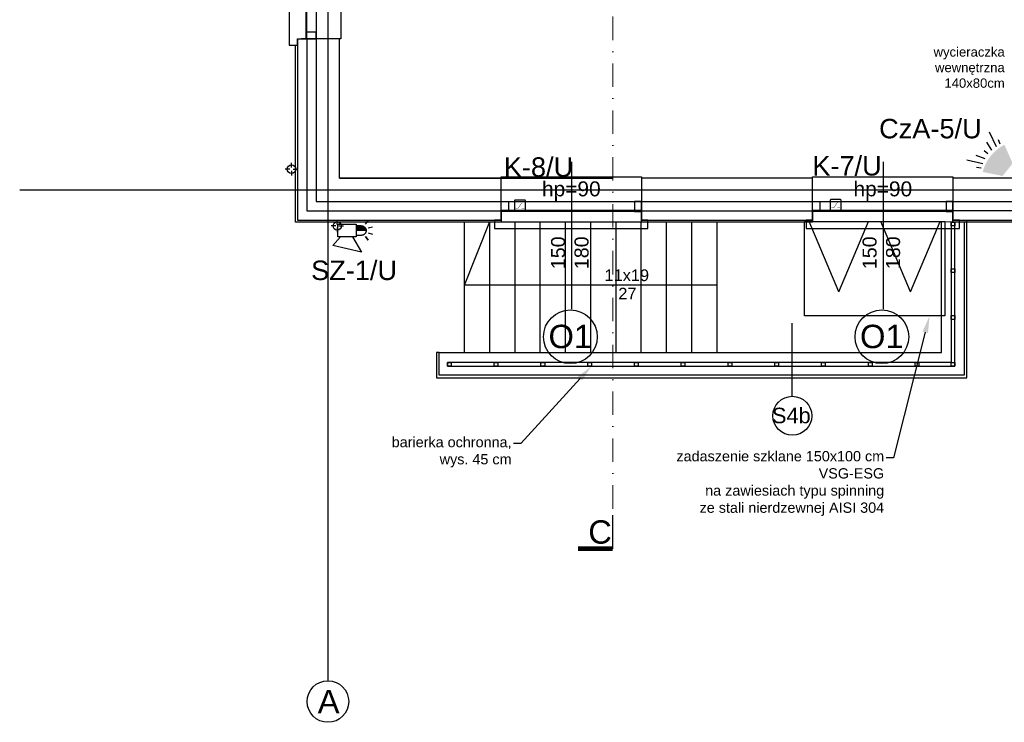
# Model space of a CAD drawing. Header units: millimetres. Extents: x -7023 to 53801, y 9849 to 33561.
# Tile 239 of 256: x 10554 to 11607, y 23263 to 24014. Entities that reach past the tile are written whole.
import ezdxf
from ezdxf.enums import TextEntityAlignment as Align

# ---------------------------------------------------------------- set-up
doc = ezdxf.new("R2010")
doc.units = ezdxf.units.MM
doc.linetypes.add('DASHDOT', pattern=[1, 0.5, -0.25, 0, -0.25])
doc.layers.get('0').update_dxf_attribs({"lineweight": 9})
doc.layers.add('.IE_podklad', color=252, linetype='Continuous')
doc.layers.add('IE_SSWiN', color=86, linetype='Continuous')
doc.styles.add('Arial', font='arial.ttf', dxfattribs={"height": 125})
doc.styles.add('Opisowy', font='arial.ttf')
doc.styles.get("Standard").update_dxf_attribs({"font": 'arial.ttf'})
doc.linetypes.add('ZIGZAG', pattern='A,0.00254,-5.08,[131,ltypeshp.shx,S=5.08,R=0,X=-5.08,Y=0],-10.16,[131,ltypeshp.shx,S=5.08,R=180,X=5.08,Y=0],-5.08', length=20.32254)

# ---------------------------------------------------------------- blocks, each defined once
blk = doc.blocks.new('AAT_KONTRKTRON')
blk.add_lwpolyline([(1, -8.3), (18.4, -8.3, 0.414214), (19.6, -7.1), (19.6, 10.4, 0.414214), (18.4, 11.6), (1, 11.6, 0.414214), (-0.2, 10.4), (-0.2, -7.1, 0.414214)], format="xyb", close=True)
at = {"const_width": 0.661}
for points in [[(1.8, -3), (6.4, -3), (13, 6.9)], [(13, -3), (17.7, -3)]]:
    blk.add_lwpolyline(points, dxfattribs=at)
blk = doc.blocks.new('AAT_SYGN.OPT.AKU')
blk.add_hatch(color=256).paths.add_polyline_path([(6.3, 18.5), (6.3, 28.7), (6.1, 28.7), (5.6, 28.6), (5.1, 28.5), (4.7, 28.3), (4.3, 28.1), (4, 27.9), (3.6, 27.7), (3.3, 27.4), (2.9, 27.1), (2.6, 26.6), (2.3, 26.2), (2.1, 25.8), (1.9, 25.4), (1.8, 25), (1.7, 24.6), (1.7, 24.3), (1.7, 23.8), (1.7, 18.5)])
for points in [[(0.1, 28.1), (-3.5, 30.7)], [(3.9, 30.9), (2.6, 35.1)], [(8.7, 30.9), (10.1, 35.1)], [(1.7, 23.8), (1.7, 24.3), (1.7, 24.6), (1.8, 25), (1.9, 25.4), (2.1, 25.8), (2.3, 26.2), (2.6, 26.6), (2.9, 27.1), (3.3, 27.4), (3.6, 27.7), (4, 27.9), (4.3, 28.1), (4.7, 28.3), (5.1, 28.5), (5.6, 28.6), (6.1, 28.7), (6.6, 28.7), (6.9, 28.7), (7.4, 28.6), (7.7, 28.5), (8.1, 28.4), (8.5, 28.3), (8.8, 28.1), (9.1, 28), (9.4, 27.8), (9.6, 27.6), (9.8, 27.5), (10, 27.3), (10.3, 26.9), (10.5, 26.7), (10.7, 26.4), (10.9, 26.1), (11.1, 25.8), (11.2, 25.3), (11.3, 25.1), (11.4, 24.7), (11.4, 24.4), (11.5, 24.1), (11.5, 23.8)], [(1.7, 23.8), (1.7, 18.5)], [(6.3, 18.5), (6.3, 28.7)], [(11.5, 23.8), (11.5, 18.5)], [(13.1, 14.7), (28.7, 24), (21.7, -5.1), (13.1, 2.5)]]:
    blk.add_lwpolyline(points)
for points in [[(12.6, 28.1), (16.2, 30.7)], [(0, 18.5), (13.1, 18.5), (13.1, 0), (0, 0)]]:
    blk.add_lwpolyline(points, close=True)
blk = doc.blocks.new('A$C532745CC')
at = {"layer": 'IE_SSWiN'}
blk.add_hatch(color=256, dxfattribs=at).paths.add_polyline_path([(3.505, 1.286), (4.076, 3.032), (3.05, 4.069), (1.298, 3.515, 0.211193)])
for p, q in [((1.409, 2.796), (0, 2.308)), ((1.197, 3.146), (0.789, 3.053)), ((1.658, 2.35), (0.882, 1.988)), ((1.941, 1.944), (1.636, 1.643)), ((2.344, 1.657), (1.974, 0.885)), ((2.787, 1.404), (2.284, 0)), ((3.135, 1.188), (3.037, 0.781))]:
    blk.add_line(p, q, dxfattribs=at)

msp = doc.modelspace()

# ---------------------------------------------------------------- linework, layer by layer
at = {"layer": '.IE_podklad', "ltscale": 25}
for p, q in [((10883.6, 25399.2), (10883.6, 23307.1)), ((10554.1, 23831.9), (13853.1, 23831.9))]:
    msp.add_line(p, q, dxfattribs=at)
at = {"layer": '.IE_podklad'}
for p, q in [((10851.1, 23993.4), (10851.1, 23799.4)), ((10871.1, 23993.4), (10871.1, 23819.4)), ((10896.1, 23993.4), (10871.1, 23993.4)), ((10896.1, 23844.4), (10896.1, 23993.4)), ((10849.1, 23797.4), (10849.1, 23986.4)), ((11068.7, 23844.4), (10896.1, 23844.4)), ((10896.1, 23844.4), (11188, 23844.4)), ((11068.7, 23819.4), (11068.7, 23844.4)), ((11401.7, 23844.4), (11218.7, 23844.4)), ((11218.7, 23844.4), (11218.7, 23819.4)), ((11401.7, 23819.4), (11401.7, 23844.4)), ((11617.1, 23844.4), (11551.7, 23844.4)), ((11551.7, 23844.4), (11551.7, 23819.4)), ((10871.1, 23819.4), (11068.7, 23819.4)), ((11068.7, 23799.4), (11068.7, 23819.4)), ((11218.7, 23819.4), (11401.7, 23819.4)), ((11218.7, 23819.4), (11218.7, 23799.4)), ((11401.7, 23799.4), (11401.7, 23819.4)), ((11551.7, 23819.4), (11642.1, 23819.4)), ((11551.7, 23819.4), (11551.7, 23799.4)), ((10851.1, 23799.4), (11068.7, 23799.4)), ((11068.7, 23799.4), (11068.7, 23797.4)), ((11218.7, 23799.4), (11401.7, 23799.4)), ((11218.7, 23797.4), (11218.7, 23799.4)), ((11401.7, 23799.4), (11401.7, 23797.4)), ((11551.7, 23799.4), (11642.1, 23799.4)), ((11551.7, 23797.4), (11551.7, 23799.4)), ((11566.6, 23630.9), (11566.6, 23799.4)), ((10851.1, 23797.4), (10849.1, 23797.4)), ((11068.7, 23797.4), (10851.1, 23797.4)), ((11029.6, 23730.1), (11056.6, 23797.9)), ((11029.6, 23657.9), (11029.6, 23797.9)), ((11299.6, 23797.4), (11029.6, 23797.4)), ((11056.6, 23657.9), (11056.6, 23797.9)), ((11083.6, 23657.9), (11083.6, 23797.9)), ((11110.6, 23657.9), (11110.6, 23797.9)), ((11137.6, 23657.9), (11137.6, 23797.9)), ((11164.6, 23657.9), (11164.6, 23797.9)), ((11191.6, 23657.9), (11191.6, 23797.9)), ((11218.6, 23657.9), (11218.6, 23797.9)), ((11401.7, 23797.4), (11218.7, 23797.4)), ((11245.6, 23657.9), (11245.6, 23797.9)), ((11272.6, 23657.9), (11272.6, 23797.9)), ((11299.6, 23657.9), (11299.6, 23797.9)), ((11393.1, 23797.9), (11543.1, 23797.9)), ((11393.1, 23697), (11393.1, 23797.9)), ((11429.8, 23722.9), (11398.1, 23797.9)), ((11429.8, 23722.9), (11461.6, 23797.9)), ((11506.3, 23722.9), (11474.5, 23797.9)), ((11506.3, 23722.9), (11538.1, 23797.9)), ((11539.6, 23657.9), (11539.6, 23797.9)), ((11539.6, 23797.9), (11563.6, 23797.8)), ((11543.1, 23797.9), (11543.1, 23697)), ((11549.7, 23797.4), (11549.7, 23657.9)), ((11549.7, 23797.4), (11553.7, 23797.4)), ((11549.7, 23793.4), (11549.7, 23797.4)), ((11553.7, 23793.4), (11549.7, 23793.4)), ((11642.1, 23797.4), (11551.7, 23797.4)), ((11553.7, 23657.9), (11553.7, 23797.4)), ((11553.7, 23797.4), (11553.7, 23793.4)), ((11563.6, 23797.8), (11563.6, 23633.9)), ((11549.7, 23747.4), (11553.7, 23747.4)), ((11549.7, 23743.4), (11549.7, 23747.4)), ((11553.7, 23747.4), (11553.7, 23743.4)), ((11553.7, 23743.4), (11549.7, 23743.4)), ((11299.6, 23730.1), (11029.6, 23730.1)), ((11543.1, 23697), (11393.1, 23697)), ((11549.7, 23697.4), (11553.7, 23697.4)), ((11549.7, 23693.4), (11549.7, 23697.4)), ((11553.7, 23693.4), (11549.7, 23693.4)), ((11553.7, 23697.4), (11553.7, 23693.4)), ((11380, 23611.1), (11380, 23689.3)), ((10999.6, 23657.9), (10999.6, 23630.9)), ((11002.6, 23657.9), (10999.6, 23657.9)), ((11002.6, 23633.9), (11002.6, 23657.9)), ((11002.6, 23657.9), (11026.6, 23657.9)), ((11026.6, 23657.9), (11026.6, 23657.9)), ((11026.6, 23657.9), (11539.6, 23657.9)), ((11549.7, 23657.9), (11549.7, 23647.4)), ((11553.7, 23643.4), (11553.7, 23657.9)), ((11549.7, 23647.4), (11011.3, 23647.4)), ((11011.3, 23647.4), (11011.3, 23643.4)), ((11011.3, 23647.4), (11015.3, 23647.4)), ((11011.3, 23643.4), (11011.3, 23647.4)), ((11011.3, 23643.4), (11553.7, 23643.4)), ((11015.3, 23643.4), (11011.3, 23643.4)), ((11015.3, 23647.4), (11015.3, 23643.4)), ((11061.3, 23647.4), (11065.3, 23647.4)), ((11061.3, 23643.4), (11061.3, 23647.4)), ((11065.3, 23643.4), (11061.3, 23643.4)), ((11065.3, 23647.4), (11065.3, 23643.4)), ((11111.3, 23647.4), (11115.3, 23647.4)), ((11111.3, 23643.4), (11111.3, 23647.4)), ((11115.3, 23643.4), (11111.3, 23643.4)), ((11115.3, 23647.4), (11115.3, 23643.4)), ((11161.3, 23647.4), (11165.3, 23647.4)), ((11161.3, 23643.4), (11161.3, 23647.4)), ((11165.3, 23643.4), (11161.3, 23643.4)), ((11165.3, 23647.4), (11165.3, 23643.4)), ((11211.3, 23647.4), (11215.3, 23647.4)), ((11211.3, 23643.4), (11211.3, 23647.4)), ((11215.3, 23643.4), (11211.3, 23643.4)), ((11215.3, 23647.4), (11215.3, 23643.4)), ((11261.3, 23647.4), (11265.3, 23647.4)), ((11261.3, 23643.4), (11261.3, 23647.4)), ((11265.3, 23643.4), (11261.3, 23643.4)), ((11265.3, 23647.4), (11265.3, 23643.4)), ((11311.3, 23647.4), (11315.3, 23647.4)), ((11311.3, 23643.4), (11311.3, 23647.4)), ((11315.3, 23643.4), (11311.3, 23643.4)), ((11315.3, 23647.4), (11315.3, 23643.4)), ((11361.3, 23647.4), (11365.3, 23647.4)), ((11361.3, 23643.4), (11361.3, 23647.4)), ((11365.3, 23643.4), (11361.3, 23643.4)), ((11365.3, 23647.4), (11365.3, 23643.4)), ((11411.3, 23647.4), (11415.3, 23647.4)), ((11411.3, 23643.4), (11411.3, 23647.4)), ((11415.3, 23643.4), (11411.3, 23643.4)), ((11415.3, 23647.4), (11415.3, 23643.4)), ((11461.3, 23647.4), (11465.3, 23647.4)), ((11461.3, 23643.4), (11461.3, 23647.4)), ((11465.3, 23643.4), (11461.3, 23643.4)), ((11465.3, 23647.4), (11465.3, 23643.4)), ((11511.3, 23647.4), (11515.3, 23647.4)), ((11511.3, 23643.4), (11511.3, 23647.4)), ((11515.3, 23643.4), (11511.3, 23643.4)), ((11515.3, 23647.4), (11515.3, 23643.4)), ((11549.7, 23647.4), (11553.7, 23647.4)), ((11549.7, 23643.4), (11549.7, 23647.4)), ((11553.7, 23643.4), (11549.7, 23643.4)), ((11553.7, 23647.4), (11553.7, 23643.4)), ((10999.6, 23630.9), (11563.6, 23630.9)), ((11563.6, 23633.9), (11002.6, 23633.9)), ((11563.6, 23630.9), (11566.6, 23630.9))]:
    msp.add_line(p, q, dxfattribs=at)
at = {"layer": '.IE_podklad', "linetype": 'ZIGZAG'}
for p, q in [((10861.1, 23993.4), (10861.1, 23809.4)), ((10861.1, 23809.4), (11068.7, 23809.4)), ((11218.7, 23809.4), (11401.7, 23809.4)), ((11642.1, 23809.4), (11551.7, 23809.4))]:
    msp.add_line(p, q, dxfattribs=at)
at = {"layer": '.IE_podklad', "linetype": 'Continuous'}
for p, q in [((10843, 23854), (10838, 23854)), ((10844.7, 23855.6), (10844.7, 23860.7)), ((10844.7, 23852.3), (10844.7, 23847.2)), ((10846.4, 23854), (10851.4, 23854)), ((10893.6, 23794.9), (10893.6, 23799.9)), ((10891.9, 23793.2), (10886.9, 23793.2)), ((10893.6, 23791.5), (10893.6, 23786.5)), ((10895.3, 23793.2), (10900.3, 23793.2))]:
    msp.add_line(p, q, dxfattribs=at)
at = {"layer": '.IE_podklad', "linetype": 'ByBlock', "lineweight": -2}
for p, q in [((11089.9, 23560.6), (11081.9, 23560.6)), ((11488.2, 23545.5), (11480.2, 23545.5))]:
    msp.add_line(p, q, dxfattribs=at)
at = {"layer": '.IE_podklad', "linetype": 'DASHDOT', "lineweight": 13, "ltscale": 50}
msp.add_lwpolyline([(11188, 25369.7), (11188, 23484.2)], dxfattribs=at)
at = {"layer": '.IE_podklad'}
for points in [[(10851.1, 24143.4), (10851.1, 24150.4), (10842.2, 24150.4), (10842.2, 23986.4), (10851.1, 23986.4), (10851.1, 23993.4), (10861.2, 23993.4), (10861.2, 24143.4)], [(10871.1, 24143.4), (10871.1, 23993.4), (10860.4, 23993.4), (10860.4, 24143.4)], [(10871.1, 23993.4), (10871.1, 24000.6), (10860.4, 24000.6), (10860.4, 23993.4)], [(11068.7, 23819.4), (11218.7, 23819.4), (11218.7, 23808.8), (11068.7, 23808.8)], [(11068.7, 23819.4), (11076.5, 23819.4), (11076.5, 23808.8), (11068.7, 23808.8)], [(11218.7, 23819.4), (11211.5, 23819.4), (11211.5, 23808.8), (11218.7, 23808.8)], [(11401.7, 23819.4), (11551.7, 23819.4), (11551.7, 23808.8), (11401.7, 23808.8)], [(11401.7, 23819.4), (11409.5, 23819.4), (11409.5, 23808.8), (11401.7, 23808.8)], [(11551.7, 23819.4), (11544.5, 23819.4), (11544.5, 23808.8), (11551.7, 23808.8)], [(11068.7, 23799.4), (11061.7, 23799.4), (11061.7, 23790.5), (11225.7, 23790.5), (11225.7, 23799.4), (11218.7, 23799.4), (11218.7, 23809.6), (11068.7, 23809.6)], [(11401.7, 23799.4), (11394.7, 23799.4), (11394.7, 23790.5), (11558.7, 23790.5), (11558.7, 23799.4), (11551.7, 23799.4), (11551.7, 23809.6), (11401.7, 23809.6)]]:
    msp.add_lwpolyline(points, close=True, dxfattribs=at)
for points in [[(10851.1, 24143.4), (10897.3, 24143.4), (10897.3, 23993.4), (10855.2, 23993.4)], [(11144, 23861.8), (11144, 23704.4)], [(11477, 23861.8), (11477, 23704.4)], [(11068.7, 23799.4), (11068.7, 23845.6), (11218.7, 23845.6), (11218.7, 23803.6)], [(11401.7, 23799.4), (11401.7, 23845.6), (11551.7, 23845.6), (11551.7, 23803.6)]]:
    msp.add_lwpolyline(points, dxfattribs=at)
at = {"layer": '.IE_podklad', "linetype": 'ByBlock', "lineweight": -2}
for points in [[(11522.2, 23679.6), (11488.2, 23545.5)], [(11153.2, 23630.1), (11089.9, 23560.6)]]:
    msp.add_lwpolyline(points, dxfattribs=at)
at = {"layer": '.IE_podklad', "lineweight": 30, "ltscale": 25}
msp.add_lwpolyline([(11188, 23448.2), (11188, 23484.2)], dxfattribs=at)
at = {"layer": '.IE_podklad', "ltscale": 25, "const_width": 5}
msp.add_lwpolyline([(11151, 23448.2), (11188, 23448.2)], dxfattribs=at)
at = {"layer": '.IE_podklad', "linetype": 'Continuous'}
for centre, radius in [((10844.7, 23854), 4.5), ((10893.6, 23793.2), 4.5), ((10883.6, 23284.8), 22.2)]:
    msp.add_circle(centre, radius, dxfattribs=at)
at = {"layer": '.IE_podklad'}
for centre, radius in [((11142.8, 23674.8), 28.7), ((11475.8, 23674.8), 28.7), ((11380, 23590.3), 20.8)]:
    msp.add_circle(centre, radius, dxfattribs=at)
for points in [[(11519.3, 23680.3), (11526.7, 23697), (11525.1, 23678.8)], [(11150.9, 23632.1), (11165.3, 23643.4), (11155.4, 23628.1)]]:
    msp.add_solid(points, dxfattribs=at)

# ---------------------------------------------------------------- block references
at = {"layer": 'IE_SSWiN', "lineweight": 18, "xscale": -11.86421400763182, "yscale": 11.86421400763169, "zscale": 11.86421400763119, "rotation": 186.118268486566}
msp.add_blockref('A$C532745CC', (11563.7, 23890.8), dxfattribs=at)
at = {"layer": 'IE_SSWiN', "xscale": 0.5930077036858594, "yscale": 0.5930077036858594, "zscale": 0.5930077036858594}
for p in [(11083.1, 23813.9), (11420.6, 23814.5)]:
    msp.add_blockref('AAT_KONTRKTRON', p, dxfattribs=at)
at = {"layer": 'IE_SSWiN', "xscale": 1.049932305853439, "yscale": 1.049932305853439, "zscale": 1.049932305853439, "rotation": 270}
msp.add_blockref('AAT_SYGN.OPT.AKU', (10894.3, 23795.2), dxfattribs=at)

# ---------------------------------------------------------------- texts
at = {"layer": '.IE_podklad', "linetype": 'Continuous', "style": 'Opisowy'}
for s, height, rotation, p in [('hp=90', 16, 360, (11112.4, 23824.9)), ('hp=90', 16, 360, (11445.4, 23824.9)), ('150', 15, 90, (11137.1, 23747.1)), ('180', 15, 90, (11162.2, 23747.1)), ('150', 15, 90, (11470.1, 23747.1)), ('180', 15, 90, (11495.2, 23747.1))]:
    msp.add_text(s, height=height, rotation=rotation, dxfattribs=at).set_placement(p)
at = {"layer": '.IE_podklad', "linetype": 'Continuous'}
for s, height, style, p in [('11x19', 12.5, 'Arial', (11179.3, 23734.3)), ('27', 12.5, 'Arial', (11194, 23714.7)), ('O1', 25, 'Opisowy', (11119.4, 23662.6)), ('O1', 25, 'Opisowy', (11452.4, 23662.6)), ('S4b', 16.64, 'Opisowy', (11358.3, 23582.3))]:
    msp.add_text(s, height=height, dxfattribs=dict(at, style=style)).set_placement(p)
at = {"layer": '.IE_podklad', "attachment_point": 3}
for s, insert, char_height in [('\\pxqr;wycieraczka \\Pwewnętrzna\\P140x80cm', (11607.1, 23984.3), 10), ('barierka ochronna, \\P\\pxi-3,l4,qr,t4;wys.^I45 cm', (11079.9, 23567.7), 11), ('\\pxqr;zadaszenie szklane 150x100 cm \\PVSG-ESG\\Pna zawiesiach typu spinning\\P ze stali nierdzewnej AISI 304', (11478.2, 23552.6), 11)]:
    msp.add_mtext(s, dxfattribs=dict(at, insert=insert, char_height=char_height))
at = {"layer": '.IE_podklad', "ltscale": 25, "insert": (11161.9, 23453.2), "char_height": 25, "attachment_point": 7, "style": 'Arial'}
msp.add_mtext_dynamic_manual_height_columns('C', width=190.33, gutter_width=1, heights=[-25.9], dxfattribs=at)
at = {"layer": '.IE_podklad', "insert": (10872.7, 23297.3), "char_height": 25, "width": 492.116, "attachment_point": 1}
msp.add_mtext('{\\fArial|b0|i0|c238|p34;A}', dxfattribs=at)
at = {"layer": 'IE_SSWiN', "linetype": 'Continuous'}
for s, p in [('CzA-5/U', (11472.8, 23907.7)), ('K-8/U', (11071.6, 23866.6)), ('K-7/U', (11401.4, 23867.9)), ('SZ-1/U', (10865.6, 23756.2))]:
    msp.add_text(s, height=20.78, dxfattribs=at).set_placement(p, align=Align.TOP_LEFT)

doc.saveas('drawing.dxf')
